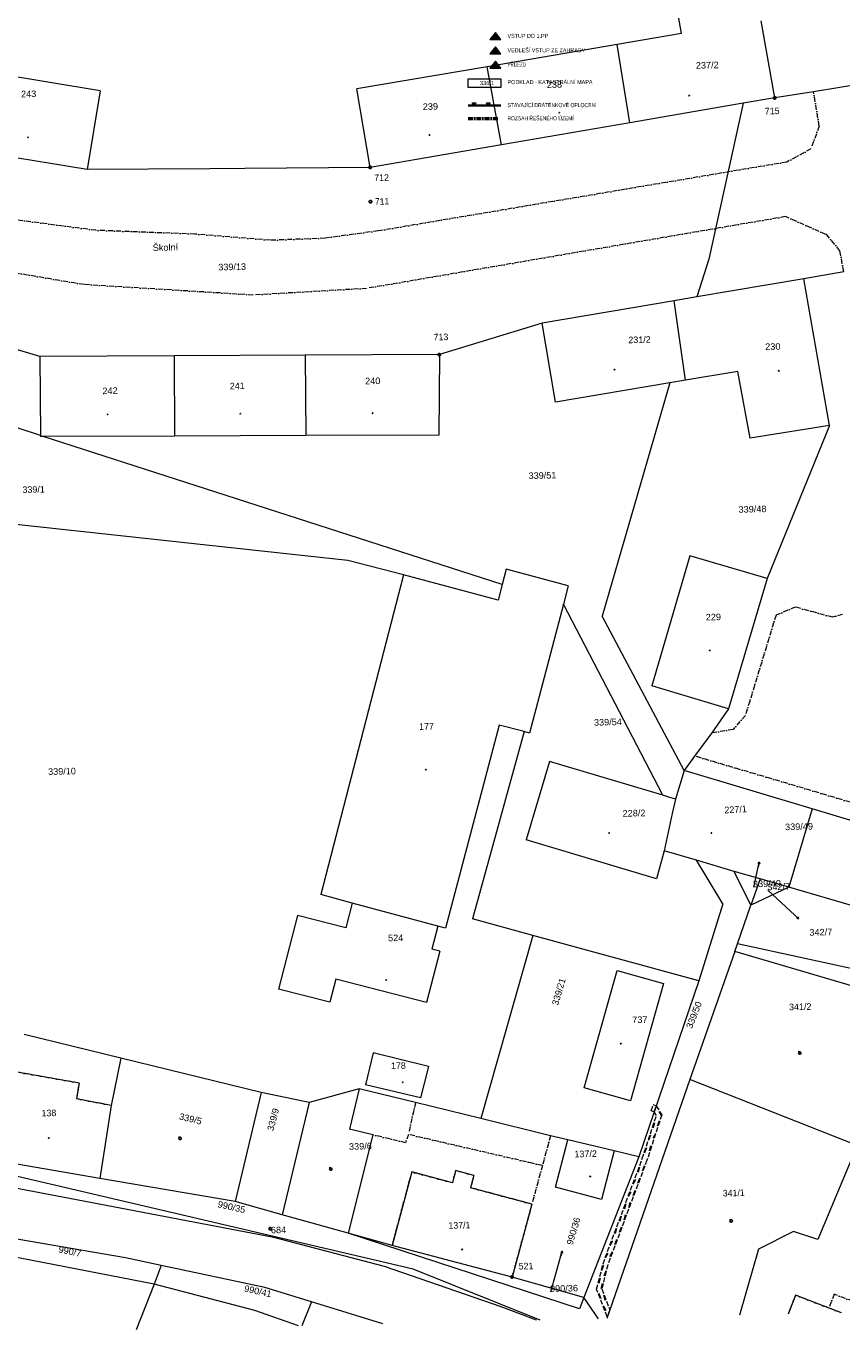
# Model space of a CAD drawing. Header units: millimetres. Extents: x -211955 to 157391, y -241491 to 94551.
# Tile 5 of 18: x -23035 to 76630, y -236809 to -77518. Entities that reach past the tile are written whole.
import ezdxf

# ---------------------------------------------------------------- set-up
doc = ezdxf.new("R2010")
doc.units = ezdxf.units.MM
doc.linetypes.add('Carkovana 2x_1', pattern=[800, 600, -200])
doc.linetypes.add('Cerchovana_1', pattern=[1000, 600, -200, 0, -200])
doc.layers.add('XR$3$LEGENDA KOO SITUACA_1', color=7, linetype='Continuous', lineweight=25)
doc.layers.add('XR$6$KATASTR_1', color=7, linetype='Continuous', lineweight=25)
doc.styles.add('ARIAL', font='ARIAL.TTF')
doc.styles.add('ARIALNARROW', font='ARIALN.TTF')

# ---------------------------------------------------------------- blocks, each defined once
blk = doc.blocks.new('VZOROVÁ ČÁRA_13')
at = {"layer": 'XR$3$LEGENDA KOO SITUACA_1', "color": 7, "linetype": 'Continuous', "lineweight": 35}
for p, q in [((30978, -87208), (34978, -87208)), ((31698, -87208), (31511, -86836)), ((31698, -87208), (31886, -86836)), ((33426, -87208), (33239, -86836)), ((33426, -87208), (33614, -86836)), ((34978, -86858), (34967, -86836))]:
    blk.add_line(p, q, dxfattribs=at)
blk = doc.blocks.new('2$1030')
at = {"layer": 'XR$6$KATASTR_1', "color": 6, "lineweight": 100}
blk.add_line((0, 0), (0, -500), dxfattribs=at)
blk = doc.blocks.new('1$0100')
at = {"layer": 'XR$6$KATASTR_1', "color": 7, "lineweight": 25}
blk.add_line((-50, 0), (50, 0), dxfattribs=at)
blk.add_lwpolyline([(190, 720), (530, 530), (720, 190), (720, -200), (530, -540), (190, -730), (-200, -730), (-540, -540), (-730, -200), (-730, 190), (-540, 530), (-200, 720), (190, 720)], close=True, dxfattribs=at)
blk = doc.blocks.new('3$0400')
at = {"layer": 'XR$6$KATASTR_1', "color": 7, "lineweight": 25}
blk.add_lwpolyline([(0, 0), (-380, 100), (-650, 370), (-750, 740), (-650, 1110), (-380, 1380), (-10, 1480), (360, 1380), (630, 1110), (730, 730), (630, 350), (360, 80), (-20, -20), (980, -20)], dxfattribs=at)
blk = doc.blocks.new('9$5010')
at = {"layer": 'XR$6$KATASTR_1', "color": 7, "lineweight": 25}
blk.add_line((0, 3000), (0, 0), dxfattribs=at)
blk.add_lwpolyline([(-500, 2000), (0, 3000), (500, 2000)], dxfattribs=at)
blk = doc.blocks.new('$280')
at = {"layer": 'XR$6$KATASTR_1', "color": 7, "lineweight": 25}
blk.add_lwpolyline([(0, 170), (100, 150), (150, 60), (170, 0), (150, -90), (70, -160), (0, -170), (-90, -140), (-150, -80), (-170, 0), (-150, 90), (-70, 160), (0, 170)], close=True, dxfattribs=at)

msp = doc.modelspace()

# ---------------------------------------------------------------- hatches: boundary and pattern name
at = {"layer": 'XR$3$LEGENDA KOO SITUACA_1', "linetype": 'Continuous', "lineweight": 25}
for color, points in [(3, [(33602.738, -79156.918), (34978.361, -79156.918), (34290.55, -78284.212)]), (5, [(33602.738, -80909.546), (34978.361, -80909.546), (34290.55, -80036.839)]), (4, [(33602.738, -82662.174), (34978.361, -82662.174), (34290.55, -81789.467)])]:
    msp.add_hatch(color=color, dxfattribs=at).paths.add_polyline_path(points)

# ---------------------------------------------------------------- linework, layer by layer
at = {"layer": 'XR$3$LEGENDA KOO SITUACA_1', "color": 7, "linetype": 'Continuous', "lineweight": 13}
for p, q in [((34290.55, -78284.212), (33602.738, -79156.918)), ((33602.738, -79156.918), (34978.361, -79156.918)), ((34978.361, -79156.918), (34290.55, -78284.212)), ((34290.55, -80036.839), (33602.738, -80909.546)), ((33602.738, -80909.546), (34978.361, -80909.546)), ((34978.361, -80909.546), (34290.55, -80036.839)), ((34290.55, -81789.467), (33602.738, -82662.174)), ((33602.738, -82662.174), (34978.361, -82662.174)), ((34978.361, -82662.174), (34290.55, -81789.467))]:
    msp.add_line(p, q, dxfattribs=at)
at = {"layer": 'XR$3$LEGENDA KOO SITUACA_1', "color": 126, "linetype": 'Continuous', "lineweight": 13}
for p, q in [((30978.361, -83969.176), (34978.361, -83969.176)), ((30978.361, -83969.176), (34978.361, -83969.176)), ((30978.361, -85019.176), (30978.361, -83969.176)), ((30978.361, -85019.176), (30978.361, -83969.176)), ((34978.361, -83969.176), (34978.361, -85019.176)), ((34978.361, -83969.176), (34978.361, -85019.176)), ((34978.361, -85019.176), (30978.361, -85019.176)), ((34978.361, -85019.176), (30978.361, -85019.176))]:
    msp.add_line(p, q, dxfattribs=at)
at = {"layer": 'XR$3$LEGENDA KOO SITUACA_1', "color": 204, "linetype": 'Cerchovana_1', "lineweight": 50}
msp.add_line((30978.361, -88803.75), (34978.361, -88803.75), dxfattribs=at)
at = {"layer": 'XR$6$KATASTR_1', "color": 126, "linetype": 'Continuous', "lineweight": 13}
for p, q in [((57040.657, -78431.8), (55898.951, -71797.608)), ((57040.657, -78431.8), (55898.951, -71797.608)), ((68425.098, -86287.213), (66775.903, -76884.545)), ((68425.098, -86287.213), (66775.903, -76884.545)), ((57040.657, -78431.8), (49171.21, -79783.614)), ((57040.657, -78431.8), (49171.21, -79783.614)), ((49171.21, -79783.614), (33312.838, -82510.155)), ((49171.21, -79783.614), (33312.838, -82510.155)), ((50703.847, -89329.159), (49171.21, -79783.614)), ((50703.847, -89329.159), (49171.21, -79783.614)), ((50703.847, -89329.159), (49171.21, -79783.614)), ((-13990.584, -85411.608), (-30180.245, -82744.612)), ((-13990.584, -85411.608), (-30180.245, -82744.612)), ((33312.838, -82510.155), (17383.27, -85188.414)), ((33312.838, -82510.155), (17383.27, -85188.414)), ((35044.685, -92020.844), (33312.838, -82510.155)), ((35044.685, -92020.844), (33312.838, -82510.155)), ((35044.685, -92020.844), (33312.838, -82510.155)), ((-13990.584, -85411.608), (-15586.778, -95043.283)), ((-13990.584, -85411.608), (-15586.778, -95043.283)), ((18997.099, -94781.998), (17383.27, -85188.414)), ((18997.099, -94781.998), (17383.27, -85188.414)), ((73178.12, -85531.378), (68425.098, -86287.213)), ((79106.9, -84586.889), (73178.12, -85531.378)), ((64550.114, -86951.663), (50703.847, -89329.159)), ((64550.114, -86951.663), (50703.847, -89329.159)), ((64550.114, -86951.663), (60372.421, -106008.919)), ((68425.098, -86287.213), (64550.114, -86951.663)), ((68425.098, -86287.213), (64550.114, -86951.663)), ((50703.847, -89329.159), (35044.685, -92020.844)), ((50703.847, -89329.159), (35044.685, -92020.844)), ((35044.685, -92020.844), (18997.099, -94781.998)), ((35044.685, -92020.844), (18997.099, -94781.998)), ((-15586.778, -95043.283), (-31655.502, -92413.356)), ((-15586.778, -95043.283), (-31655.502, -92413.356)), ((-604.886, -94938.837), (-15586.778, -95043.283)), ((3695.545, -94904.225), (-604.886, -94938.837)), ((18997.099, -94781.998), (3695.545, -94904.225)), ((60372.421, -106008.919), (58913.801, -110605.758)), ((76844.504, -107538.709), (71993.458, -108376.953)), ((71993.458, -108376.953), (58913.801, -110605.758)), ((71993.458, -108376.953), (58913.801, -110605.758)), ((75120.732, -126316.193), (71993.458, -108376.953)), ((75120.732, -126316.193), (71993.458, -108376.953)), ((56154.35, -111073.016), (40006.307, -113816.608)), ((56154.35, -111073.016), (40006.307, -113816.608)), ((58913.801, -110605.758), (56154.35, -111073.016)), ((58913.801, -110605.758), (56154.35, -111073.016)), ((56953.773, -116795.264), (56154.35, -111073.016)), ((56953.773, -116795.264), (56154.35, -111073.016)), ((56953.773, -116795.264), (56154.35, -111073.016)), ((-21362.514, -117900.533), (-36881.035, -113216.615)), ((40006.307, -113816.608), (27455.909, -117653.015)), ((41621.109, -123450.18), (40006.307, -113816.608)), ((41621.109, -123450.18), (40006.307, -113816.608)), ((-4939.588, -117821.043), (-21362.514, -117900.533)), ((-4939.588, -117821.043), (-21362.514, -117900.533)), ((11042.981, -117732.262), (-4939.588, -117821.043)), ((11042.981, -117732.262), (-4939.588, -117821.043)), ((-4939.588, -117821.043), (-4901.643, -127603.014)), ((-4939.588, -117821.043), (-4901.643, -127603.014)), ((-4939.588, -117821.043), (-4901.643, -127603.014)), ((27455.909, -117653.015), (11042.981, -117732.262)), ((27455.909, -117653.015), (11042.981, -117732.262)), ((11042.981, -117732.262), (11121.887, -127553.248)), ((11042.981, -117732.262), (11121.887, -127553.248)), ((11042.981, -117732.262), (11121.887, -127553.248)), ((27455.909, -117653.015), (27385.59, -127507.641)), ((27455.909, -117653.015), (27385.59, -127507.641)), ((57510.932, -120782.892), (56953.773, -116795.264)), ((57510.932, -120782.892), (56953.773, -116795.264)), ((57510.932, -120782.892), (56953.773, -116795.264)), ((-21362.514, -117900.533), (-21288.229, -127531.576)), ((-21362.514, -117900.533), (-21288.229, -127531.576)), ((57510.932, -120782.892), (55588.313, -121109.754)), ((57510.932, -120782.892), (55588.313, -121109.754)), ((63916.652, -119706.763), (57510.932, -120782.892)), ((63916.652, -119706.763), (57510.932, -120782.892)), ((65405.481, -127862.962), (63916.652, -119706.763)), ((65405.481, -127862.962), (63916.652, -119706.763)), ((-21288.229, -127531.576), (-38246.276, -122062.44)), ((55588.313, -121109.754), (41621.109, -123450.18)), ((55588.313, -121109.754), (41621.109, -123450.18)), ((55588.313, -121109.754), (47329.322, -149619.078)), ((75120.732, -126316.193), (65405.481, -127862.962)), ((75120.732, -126316.193), (65405.481, -127862.962)), ((75120.732, -126316.193), (67493.111, -145007.255)), ((-21288.229, -127531.576), (-21285.554, -127641.543)), ((-21288.229, -127531.576), (-21285.554, -127641.543)), ((-20945.411, -127643.27), (-21285.554, -127641.543)), ((-20945.411, -127643.27), (-21285.554, -127641.543)), ((-4901.643, -127603.014), (-20945.411, -127643.27)), ((-4901.643, -127603.014), (-20945.411, -127643.27)), ((35140.983, -145724.391), (-20945.411, -127643.27)), ((11121.887, -127553.248), (-4901.643, -127603.014)), ((11121.887, -127553.248), (-4901.643, -127603.014)), ((27385.59, -127507.641), (11121.887, -127553.248)), ((27385.59, -127507.641), (11121.887, -127553.248)), ((16274.815, -142822.428), (-43741.584, -136300.319)), ((23078.786, -144547.44), (16274.815, -142822.428)), ((58063.153, -142245.81), (53418.226, -158133.492)), ((58063.153, -142245.81), (53418.226, -158133.492)), ((67493.111, -145007.255), (58063.153, -142245.81)), ((67493.111, -145007.255), (58063.153, -142245.81)), ((23078.786, -144547.44), (12976.058, -183614.735)), ((23078.786, -144547.44), (12976.058, -183614.735)), ((34628.093, -147667.441), (23078.786, -144547.44)), ((34628.093, -147667.441), (23078.786, -144547.44)), ((35626.314, -143882.041), (35140.983, -145724.391)), ((35626.314, -143882.041), (35140.983, -145724.391)), ((43197.358, -145888.479), (35626.314, -143882.041)), ((43197.358, -145888.479), (35626.314, -143882.041)), ((35140.983, -145724.391), (34628.093, -147667.441)), ((35140.983, -145724.391), (34628.093, -147667.441)), ((43197.358, -145888.479), (42611.789, -148133.386)), ((43197.358, -145888.479), (42611.789, -148133.386)), ((67493.111, -145007.255), (62768.938, -160926.875)), ((67493.111, -145007.255), (62768.938, -160926.875)), ((42611.789, -148133.386), (38463.795, -163888.942)), ((42611.789, -148133.386), (38463.795, -163888.942)), ((54733.384, -171485.453), (42611.789, -148133.386)), ((57340.35, -168451.144), (47329.322, -149619.078)), ((62768.938, -160926.875), (53418.226, -158133.492)), ((62768.938, -160926.875), (53418.226, -158133.492)), ((62768.938, -160926.875), (60719.86, -163867.586)), ((34758.858, -162908.77), (28220.549, -187725.148)), ((34758.858, -162908.77), (28220.549, -187725.148)), ((37819.363, -163714.566), (31493.79, -186585.194)), ((37819.363, -163714.566), (34758.858, -162908.77)), ((37819.363, -163714.566), (34758.858, -162908.77)), ((38463.795, -163888.942), (37819.363, -163714.566)), ((38463.795, -163888.942), (37819.363, -163714.566)), ((60719.86, -163867.586), (58638.116, -166699.059)), ((58638.116, -166699.059), (57340.35, -168451.144)), ((40889.209, -167370.977), (38061.189, -176942.597)), ((40889.209, -167370.977), (38061.189, -176942.597)), ((54733.384, -171485.453), (40889.209, -167370.977)), ((54733.384, -171485.453), (40889.209, -167370.977)), ((57340.35, -168451.144), (56285.09, -171947.847)), ((57340.35, -168451.144), (56285.09, -171947.847)), ((72989.319, -173151.894), (57340.35, -168451.144)), ((72989.319, -173151.894), (57340.35, -168451.144)), ((55599.94, -171744.452), (54733.384, -171485.453)), ((55599.94, -171744.452), (54733.384, -171485.453)), ((56285.09, -171947.847), (55599.94, -171744.452)), ((56285.09, -171947.847), (55599.94, -171744.452)), ((56285.09, -171947.847), (55898.27, -173727.782)), ((56285.09, -171947.847), (55898.27, -173727.782)), ((56285.09, -171947.847), (55898.27, -173727.782)), ((72989.319, -173151.894), (70141.306, -182724.001)), ((72989.319, -173151.894), (70141.306, -182724.001)), ((72989.319, -173151.894), (70141.306, -182724.001)), ((83166.599, -176205.249), (72989.319, -173151.894)), ((83166.599, -176205.249), (72989.319, -173151.894)), ((55898.27, -173727.782), (54898.785, -178283.441)), ((55898.27, -173727.782), (54898.785, -178283.441)), ((55898.27, -173727.782), (54898.785, -178283.441)), ((53971.785, -181707.002), (38061.189, -176942.597)), ((53971.785, -181707.002), (38061.189, -176942.597)), ((54898.785, -178283.441), (53971.785, -181707.002)), ((54898.785, -178283.441), (53971.785, -181707.002)), ((58858.027, -179437.479), (54898.785, -178283.441)), ((58858.027, -179437.479), (54898.785, -178283.441)), ((62088.458, -184760.478), (58858.027, -179437.479)), ((63482.182, -180785.402), (58858.027, -179437.479)), ((63482.182, -180785.402), (58858.027, -179437.479)), ((65522.794, -184896.983), (63482.182, -180785.402)), ((66635.579, -181708.972), (63482.182, -180785.402)), ((66635.579, -181708.972), (63482.182, -180785.402)), ((65869.893, -182717.895), (66410.366, -180264.023)), ((66635.579, -181708.972), (65522.794, -184896.983)), ((70141.306, -182724.001), (65522.794, -184896.983)), ((70141.306, -182724.001), (66635.579, -181708.972)), ((70141.306, -182724.001), (66635.579, -181708.972)), ((67599.357, -183085.937), (70885.027, -186156.926)), ((85716.161, -187256.503), (70141.306, -182724.001)), ((85716.161, -187256.503), (70141.306, -182724.001)), ((16792.423, -184652.213), (12976.058, -183614.735)), ((16792.423, -184652.213), (12976.058, -183614.735)), ((16792.423, -184652.213), (16015.889, -187681.998)), ((16792.423, -184652.213), (16015.889, -187681.998)), ((27254.023, -187468.582), (16792.423, -184652.213)), ((27254.023, -187468.582), (16792.423, -184652.213)), ((27254.023, -187468.582), (16792.423, -184652.213)), ((62088.458, -184760.478), (59146.579, -194174.821)), ((10117.245, -186165.026), (7805.448, -195163.92)), ((10117.245, -186165.026), (7805.448, -195163.92)), ((16015.889, -187681.998), (10117.245, -186165.026)), ((16015.889, -187681.998), (10117.245, -186165.026)), ((63867.639, -189638.645), (65522.794, -184896.983)), ((27254.023, -187468.582), (26532.119, -190276.972)), ((27254.023, -187468.582), (26532.119, -190276.972)), ((28220.549, -187725.148), (27254.023, -187468.582)), ((28220.549, -187725.148), (27254.023, -187468.582)), ((38875.133, -188606.25), (31493.79, -186585.194)), ((38875.133, -188606.25), (32517.647, -210987.509)), ((59146.579, -194174.821), (38875.133, -188606.25)), ((27498.403, -190523.541), (25880.95, -196814.745)), ((27498.403, -190523.541), (25880.95, -196814.745)), ((27498.403, -190523.541), (26532.119, -190276.972)), ((27498.403, -190523.541), (26532.119, -190276.972)), ((63530.61, -190587.124), (58069.599, -206234.585)), ((63530.61, -190587.124), (63867.639, -189638.645)), ((104636.936, -202680.844), (63530.61, -190587.124)), ((105418.894, -198640.628), (63867.639, -189638.645)), ((14798.56, -193973.469), (14076.657, -196781.86)), ((14798.56, -193973.469), (14076.657, -196781.86)), ((25880.95, -196814.745), (14798.56, -193973.469)), ((25880.95, -196814.745), (14798.56, -193973.469)), ((59146.579, -194174.821), (51826.994, -215659.217)), ((14076.657, -196781.86), (7805.448, -195163.92)), ((14076.657, -196781.86), (7805.448, -195163.92)), ((-11444.938, -203604.658), (-23278.808, -200711.645)), ((-11444.938, -203604.658), (-12654.92, -209375.797)), ((5701.91, -207788.821), (-11444.938, -203604.658)), ((19368.133, -202944.975), (18432.813, -206848.88)), ((19368.133, -202944.975), (18432.813, -206848.88)), ((26110.906, -204621.462), (19368.133, -202944.975)), ((26110.906, -204621.462), (19368.133, -202944.975)), ((-16562.377, -206650.034), (-24569.18, -205234.37)), ((26110.906, -204621.462), (25153.89, -208455.874)), ((26110.906, -204621.462), (25153.89, -208455.874)), ((-16562.377, -206650.034), (-16875.569, -208578.222)), ((25153.89, -208455.874), (18432.813, -206848.88)), ((25153.89, -208455.874), (18432.813, -206848.88)), ((58069.599, -206234.585), (47896.259, -235410.671)), ((78490.854, -214260.239), (58069.599, -206234.585)), ((-12654.92, -209375.797), (-16875.569, -208578.222)), ((5701.91, -207788.821), (2514.751, -221100.283)), ((11544.001, -209037.089), (5701.91, -207788.821)), ((17664.963, -207357.708), (11544.001, -209037.089)), ((17664.963, -207357.708), (16474.05, -212268.128)), ((24537.698, -209031.032), (17664.963, -207357.708)), ((-12654.92, -209375.797), (-14028.212, -218301.841)), ((-12654.92, -209375.797), (-14028.212, -218301.841)), ((11544.001, -209037.089), (8256.604, -222751.108)), ((32517.647, -210987.509), (24537.698, -209031.032)), ((41041.086, -213080.807), (32517.647, -210987.509)), ((24232.435, -229374.476), (-43905.137, -213447.122)), ((19331.939, -212968.821), (16323.34, -224985.556)), ((19331.939, -212968.821), (16474.05, -212268.128)), ((43133.849, -213580.051), (41041.086, -213080.807)), ((48818.662, -214942.178), (43133.849, -213580.051)), ((48818.662, -214942.178), (43133.849, -213580.051)), ((51826.994, -215659.217), (48818.662, -214942.178)), ((78490.854, -214260.239), (73699.644, -225780.187)), ((-14028.212, -218301.841), (-26584.35, -216146.615)), ((-14028.212, -218301.841), (-26584.35, -216146.615)), ((51826.994, -215659.217), (45092.612, -232828.102)), ((7233.816, -225526.807), (-35747.794, -217349.86)), ((24073.918, -217514.823), (21671.174, -226475.918)), ((29037.728, -218844.478), (24073.918, -217514.823)), ((29441.356, -217344.217), (29037.728, -218844.478)), ((31656.272, -217930.515), (29441.356, -217344.217)), ((31656.272, -217930.515), (31262.642, -219430.534)), ((2514.751, -221100.283), (-14028.212, -218301.841)), ((38763.706, -221438.674), (31262.642, -219430.534)), ((8256.604, -222751.108), (2514.751, -221100.283)), ((-10900.938, -228018.649), (-42302.74, -222570.845)), ((16323.34, -224985.556), (8256.604, -222751.108)), ((38763.706, -221438.674), (36329.755, -230350.514)), ((-7382.418, -231204.008), (-35483.006, -225765.909)), ((20763.729, -229058.755), (7233.816, -225526.807)), ((44557.077, -234251.549), (16323.34, -224985.556)), ((21671.174, -226475.918), (16323.34, -224985.556)), ((70734.245, -224772.019), (66455.632, -226936.731)), ((73699.644, -225780.187), (70734.245, -224772.019)), ((22295.369, -226640.784), (21671.174, -226475.918)), ((22295.369, -226640.784), (21671.174, -226475.918)), ((36329.755, -230350.514), (22295.369, -226640.784)), ((36329.755, -230350.514), (22295.369, -226640.784)), ((41075.309, -232165.621), (42308.862, -227774.317)), ((66455.632, -226936.731), (64131.454, -235015.654)), ((-6517.175, -228942.293), (-10900.938, -228018.649)), ((-6517.175, -228942.293), (-7382.418, -231204.008)), ((6121.591, -231615.662), (-6517.175, -228942.293)), ((34987.744, -233984.231), (20763.729, -229058.755)), ((39778.661, -235608.179), (24232.435, -229374.476)), ((45092.612, -232828.102), (36329.755, -230350.514)), ((-7382.418, -231204.008), (-9576.732, -236809.04)), ((4929.583, -234425.488), (-7382.418, -231204.008)), ((11816.134, -233377.671), (6121.591, -231615.662)), ((11816.134, -233377.671), (10637.286, -236317.215)), ((20544.354, -236076.167), (11816.134, -233377.671)), ((39328.795, -235619.125), (34987.744, -233984.231)), ((45092.612, -232828.102), (44557.077, -234251.549)), ((46886.558, -235435.238), (45092.612, -232828.102)), ((70963.958, -232568.738), (70059.7, -234871.414)), ((75053.38, -234139.733), (70963.958, -232568.738)), ((76587.768, -234712.58), (75053.38, -234139.733)), ((10237.404, -236326.944), (4929.583, -234425.488))]:
    msp.add_line(p, q, dxfattribs=at)
at = {"layer": 'XR$6$KATASTR_1', "color": 126, "linetype": 'Cerchovana_1', "lineweight": 13}
for p, q in [((73850.597, -89736.265), (73178.12, -85531.378)), ((73850.597, -89736.265), (72838.293, -92531.715)), ((72838.293, -92531.715), (69896.147, -94123.75)), ((69896.147, -94123.75), (19996.098, -102539.994)), ((-15945.066, -109096.156), (-66376.15, -100620.319)), ((-14505.833, -102469.188), (-24199.46, -101204.598)), ((69728.241, -100789.806), (18566.594, -109566.844)), ((74773.682, -103007.739), (69728.241, -100789.806)), ((-2420.918, -102935.376), (-14505.833, -102469.188)), ((6830.189, -103690.578), (-2420.918, -102935.376)), ((13485.786, -103428.612), (6830.189, -103690.578)), ((19996.098, -102539.994), (13485.786, -103428.612)), ((76391.621, -104958.962), (74773.682, -103007.739)), ((76844.504, -107538.709), (76391.621, -104958.962)), ((4692.135, -110374.561), (-15945.066, -109096.156)), ((18566.594, -109566.844), (4692.135, -110374.561)), ((68582.278, -149482.087), (64839.006, -161726.76)), ((70949.193, -148504.225), (68582.278, -149482.087)), ((75480.455, -149734.372), (70949.193, -148504.225)), ((76672.317, -149385.278), (75480.455, -149734.372)), ((64839.006, -161726.76), (63330.329, -163443.964)), ((63330.329, -163443.964), (60719.86, -163867.586)), ((78638.158, -172624.338), (58638.116, -166699.059)), ((-16562.377, -206650.034), (-24569.18, -205234.37)), ((-16562.377, -206650.034), (-16875.569, -208578.222)), ((-12654.92, -209375.797), (-16875.569, -208578.222)), ((24537.698, -209031.032), (23672.358, -212933.235)), ((23327.034, -213951.936), (19331.939, -212968.821)), ((23672.358, -212933.235), (23327.034, -213951.936)), ((40039.46, -216726.249), (23672.358, -212933.235)), ((41041.086, -213080.807), (40039.46, -216726.249)), ((24073.918, -217514.823), (21671.174, -226475.918)), ((29037.728, -218844.478), (24073.918, -217514.823)), ((29441.356, -217344.217), (29037.728, -218844.478)), ((31656.272, -217930.515), (29441.356, -217344.217)), ((31656.272, -217930.515), (31262.642, -219430.534)), ((40039.46, -216726.249), (38763.706, -221438.674)), ((38763.706, -221438.674), (31262.642, -219430.534)), ((38763.706, -221438.674), (36329.755, -230350.514)), ((75672.564, -232454.173), (75053.38, -234139.733)), ((80800.195, -234350.011), (75672.564, -232454.173)), ((70963.958, -232568.738), (70059.7, -234871.414)), ((75053.38, -234139.733), (70963.958, -232568.738)), ((76587.768, -234712.58), (75053.38, -234139.733))]:
    msp.add_line(p, q, dxfattribs=at)
at = {"layer": 'XR$6$KATASTR_1', "color": 126, "linetype": 'Carkovana 2x_1', "lineweight": 13}
for p, q in [((53310.545, -210031.466), (53581.973, -209264.637)), ((53703.835, -210161.939), (53310.545, -210031.466)), ((53581.973, -209264.637), (53955.755, -209415.59)), ((53703.835, -210161.939), (53955.755, -209415.59)), ((53955.755, -209415.59), (53703.835, -210161.939)), ((53964.706, -210605.725), (53703.835, -210161.939)), ((53955.755, -209415.59), (54613.541, -210549.926)), ((52242.467, -215879.176), (53964.706, -210605.725)), ((54613.541, -210549.926), (52817.163, -216065.252)), ((47443.376, -228719.707), (52242.467, -215879.176)), ((52817.163, -216065.252), (48026.853, -228855.555)), ((46668.788, -231829.468), (47443.376, -228719.707)), ((48026.853, -228855.555), (47298.358, -231804.147)), ((47961.374, -235209.027), (46668.788, -231829.468)), ((47298.358, -231804.147), (48270.114, -234331.258)), ((48270.114, -234331.258), (47961.374, -235209.027))]:
    msp.add_line(p, q, dxfattribs=at)
at = {"layer": 'XR$6$KATASTR_1', "color": 126, "linetype": 'Continuous', "lineweight": 13}
msp.add_lwpolyline([(49182.545, -192896.805), (54822.725, -194480.083), (50799.901, -208802.171), (45159.964, -207228.889), (49182.545, -192896.805)], close=True, dxfattribs=at)
msp.add_lwpolyline([(49182.545, -192896.805), (54822.725, -194480.083), (50799.901, -208802.171), (45159.964, -207228.889), (49182.545, -192896.805)], close=True, dxfattribs=at)
msp.add_lwpolyline([(48818.662, -214942.178), (47272.429, -220871.543), (41634.438, -219378.238), (43133.849, -213580.051)], dxfattribs=at)
msp.add_lwpolyline([(48818.662, -214942.178), (47272.429, -220871.543), (41634.438, -219378.238), (43133.849, -213580.051)], dxfattribs=at)

# ---------------------------------------------------------------- block references
at = {"layer": 'XR$3$LEGENDA KOO SITUACA_1', "color": 7, "linetype": 'Continuous', "lineweight": 35}
msp.add_blockref('VZOROVÁ ČÁRA_13', (0, 0), dxfattribs=at)
at = {"layer": 'XR$6$KATASTR_1', "color": 7, "linetype": 'Continuous', "lineweight": 25, "xscale": 0.2, "yscale": 0.2}
for name, p, rotation in [('$280', (57965.542, -86021.549), 181.3937829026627), ('1$0100', (68425.098, -86287.213), 181.3937829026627), ('$280', (42091.845, -88118.277), 181.3937829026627), ('$280', (26242.984, -90824.58), 181.3937829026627), ('$280', (-22794.645, -91107.441), 181.3937829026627), ('1$0100', (18997.099, -94781.998), 181.3937829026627), ('1$0100', (19039.276, -98982.215), 181.3937829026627), ('1$0100', (27455.909, -117653.015), 181.3937829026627), ('$280', (48856.753, -119483.009), 181.3937829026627), ('$280', (68916.632, -119645.126), 181.3937829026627), ('$280', (-13068.569, -124950.88), 181.3937829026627), ('$280', (3134.421, -124876.741), 181.3937829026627), ('$280', (19297.667, -124813.572), 181.3937829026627), ('$280', (60484.675, -153790.325), 181.3937829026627), ('$280', (25809, -168368.079), 181.3937829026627), ('$280', (48183.838, -176106.129), 181.3937829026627), ('$280', (60687.437, -176101.994), 181.3937829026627), ('9$5010', (66410.366, -180264.023), 347.6121059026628), ('9$5010', (70885.027, -186156.926), 226.9448439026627), ('$280', (20942.582, -194064.051), 181.3937829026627), ('$280', (49629.931, -201828.565), 181.3937829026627), ('3$0400', (71470.693, -202827.613), 181.3937829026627), ('$280', (22986.599, -206538.023), 181.3937829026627), ('$280', (-20260.212, -213361.965), 181.3937829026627), ('3$0400', (-4227.901, -213261.97), 181.3937829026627), ('3$0400', (14178.841, -217015.36), 181.3937829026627), ('$280', (45883.497, -218054.493), 181.3937829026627), ('1$0100', (6787.671, -224457.343), 181.3937829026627), ('3$0400', (63097.332, -223347.355), 181.3937829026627), ('$280', (30235.914, -226977.741), 181.3937829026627), ('9$5010', (42308.862, -227774.317), 344.2956529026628), ('1$0100', (36329.755, -230350.514), 181.3937829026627)]:
    msp.add_blockref(name, p, dxfattribs=dict(at, rotation=rotation))
at = {"layer": 'XR$6$KATASTR_1', "color": 6, "linetype": 'Continuous', "lineweight": 100}
for p, xscale, yscale, rotation in [((53573.533, -211795.591), 0.3, 0.3, 71.91364690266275), ((54268.947, -211598.618), 0.3, 0.3, 251.9592269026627), ((54508.949, -210362.415), 0.3, 0.3, 300.1088639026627), ((53080.175, -213308.039), 0.3, 0.3, 71.91364690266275), ((53775.833, -213121.063), 0.3, 0.3, 251.9592269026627), ((52587.061, -214830.484), 0.3, 0.3, 71.91364690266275), ((53282.475, -214633.511), 0.3, 0.3, 251.9592269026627), ((51754.485, -217201.437), 0.2999999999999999, 0.2999999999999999, 69.50698890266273), ((52432.094, -217094.923), 0.3, 0.3, 249.4677309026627), ((51190.661, -218695.593), 0.2999999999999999, 0.2999999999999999, 69.50698890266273), ((51868.271, -218589.08), 0.3, 0.3, 249.4677309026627), ((50627.081, -220199.746), 0.2999999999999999, 0.2999999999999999, 69.50698890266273), ((51304.691, -220093.233), 0.3, 0.3, 249.4677309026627), ((50073.255, -221693.66), 0.2999999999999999, 0.2999999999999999, 69.50698890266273), ((50750.864, -221587.146), 0.3, 0.3, 249.4677309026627), ((49623.461, -224585.456), 0.3, 0.3, 249.4677309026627), ((49509.674, -223197.813), 0.2999999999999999, 0.2999999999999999, 69.50698890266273), ((50187.284, -223091.299), 0.3, 0.3, 249.4677309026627), ((48392.025, -226185.882), 0.2999999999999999, 0.2999999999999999, 69.50698890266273), ((49059.881, -226089.609), 0.3, 0.3, 249.4677309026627), ((48945.851, -224691.969), 0.2999999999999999, 0.2999999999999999, 69.50698890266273), ((47828.445, -227690.036), 0.2999999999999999, 0.2999999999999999, 69.50698890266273), ((48506.054, -227583.522), 0.3, 0.3, 249.4677309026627), ((47325.333, -229212.724), 0.3, 0.3, 76.01320890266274), ((46932.919, -230762.727), 0.3, 0.3, 76.01320890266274), ((47762.722, -229922.295), 0.3, 0.3, 256.1221179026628), ((47380.305, -231472.055), 0.3, 0.3, 256.1221179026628), ((46999.858, -232691.67), 0.3, 0.3, 110.9304469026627), ((47693.545, -232834.839), 0.2999999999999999, 0.2999999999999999, 291.0333729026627), ((47566.186, -234178.335), 0.3, 0.3, 110.9304469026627)]:
    msp.add_blockref('2$1030', p, dxfattribs=dict(at, xscale=xscale, yscale=yscale, rotation=rotation))

# ---------------------------------------------------------------- texts
at = {"layer": 'XR$3$LEGENDA KOO SITUACA_1', "color": 7, "linetype": 'Continuous', "lineweight": 25, "char_height": 500, "attachment_point": 7, "style": 'ARIALNARROW'}
for s, insert, width in [('\\W0.92;VSTUP DO 1.PP', (35779.024, -78973.585), 4257.26974), ('\\W0.92;VEDLEŠÍ VSTUP ZE ZAHRADY', (35779.024, -80726.213), 7815.76648), ('\\W0.76;PŘÍJEZD', (35779.024, -82478.84), 2017.54951), ('\\W0.93;PODKLAD - KATASTRÁLNÍ MAPA', (35779.024, -84619.176), 8566.14837), ('\\W0.86;STÁVAJÍCÍ DRÁTĚNKOVÉ OPLOCENÍ', (35779.024, -87430.633), 8894.29715), ('\\W0.84;ROZSAH ŘEŠENÉHO ÚZEMÍ', (35779.024, -89033.75), 6703.98606)]:
    msp.add_mtext(s, dxfattribs=dict(at, insert=insert, width=width))
at = {"layer": 'XR$3$LEGENDA KOO SITUACA_1', "color": 126, "linetype": 'Continuous', "lineweight": 25, "insert": (33271.546, -84477.509), "char_height": 500, "width": 1602.90923, "attachment_point": 5, "style": 'ARIAL'}
msp.add_mtext('\\W0.78;336/1', dxfattribs=at)
at = {"layer": 'XR$6$KATASTR_1', "color": 126, "linetype": 'Continuous', "lineweight": 35, "char_height": 800, "style": 'ARIAL'}
for s, insert, width, attachment_point, rotation in [('\\W1.00;237/2', (58789.794, -82737.862), 3214.43589, 7, 1.3937829), ('\\W1.00;238', (41517.498, -85068.678), 2281.19505, 8, 1.3937829), ('\\W1.00;243', (-22713.468, -86221.354), 2281.19505, 8, 1.3937829), ('\\W1.00;239', (26368.429, -87757.955), 2281.19505, 8, 1.3937829), ('\\W0.97;715', (69010.144, -87870.784), 2268.42975, 6, 1.3937829), ('\\W0.97;712', (21294.096, -96013.824), 2268.42975, 6, 1.3937829), ('\\W0.94;711', (21324.403, -98903.942), 2256.45174, 6, 1.3937829), ('\\W1.00;Školní', (-7553.022, -105008.154), 3520.61633, 7, 1.3937829), ('\\W0.99;339/13', (457.138, -107384.02), 3834.49541, 7, 1.3937829), ('\\W0.97;713', (28549.807, -115483.099), 2268.42975, 6, 1.3937829), ('\\W0.98;231/2', (50543.183, -116278.374), 3205.81845, 7, 1.3937829), ('\\W1.00;230', (68194.007, -117079.277), 2281.19505, 8, 1.3937829), ('\\W1.00;240', (19321.707, -121279.275), 2281.19505, 8, 1.3937829), ('\\W1.00;242', (-12768.82, -122470.188), 2281.19505, 8, 1.3937829), ('\\W0.97;241', (2771.471, -121882.017), 2268.42975, 8, 1.3937829), ('\\W0.99;339/51', (38368.254, -132869.422), 3834.49541, 7, 1.3937829), ('\\W0.98;339/1', (-23473.695, -134574.151), 3205.81845, 7, 1.3937829), ('\\W1.00;339/48', (64005.995, -136987.035), 3841.58767, 7, 1.3937829), ('\\W1.00;229', (60935.668, -150125.604), 2281.19505, 8, 1.3937829), ('\\W1.00;339/54', (46343.607, -163004.348), 3841.58767, 7, 1.3937829), ('\\W0.97;177', (25890.176, -163481.992), 2268.42975, 8, 1.3937829), ('\\W0.99;339/10', (-18639.346, -168976.741), 3834.49541, 8, 1.3937829), ('\\W1.00;228/2', (49839.961, -174122.593), 3214.43589, 7, 1.3937829), ('\\W0.98;227/1', (62294.155, -173712.036), 3205.81845, 7, 3.1697829), ('\\W1.00;339/49', (69691.028, -175770.229), 3841.58767, 7, 1.3937829), ('\\W1.00;339/49', (65772.082, -182738.947), 3841.58767, 7, 1.3937829), ('\\W1.00;342/7', (67518.887, -183106.567), 3214.43589, 7, 1.3937829), ('\\W1.00;342/7', (75442.07, -187783.897), 3214.43589, 3, 1.3937829), ('\\W1.00;524', (21191.49, -189343.933), 2281.19505, 7, 1.3937829), ('\\W0.99;339/21', (41963.492, -197222.493), 3834.49541, 7, 73.8157829), ('\\W1.00;339/50', (58319.982, -200071.186), 3841.58767, 7, 68.7737829), ('\\W0.98;341/2', (71547.005, -197741.585), 3205.81845, 8, 1.3937829), ('\\W1.00;737', (51023.488, -199341.266), 2281.19505, 7, 1.3937829), ('\\W0.97;178', (21551.432, -204959.798), 2268.42975, 7, 1.3937829), ('\\W0.97;138', (-20234.518, -210717.891), 2268.42975, 8, 1.3937829), ('\\W1.00;339/9', (7180.642, -212564.352), 3214.43589, 7, 75.2477829), ('\\W1.00;339/5', (-3044.932, -211419.058), 3214.43589, 8, 346.3147829), ('\\W1.00;339/6', (16419.925, -214817.532), 3214.43589, 7, 1.3937829), ('\\W0.98;137/2', (45336.173, -215704.444), 3205.81845, 8, 1.3937829), ('\\W0.96;341/1', (63427.826, -220485.803), 3197.56351, 8, 1.3937829), ('\\W1.00;990/35', (313.106, -221828.169), 3841.58767, 7, 347.7467829), ('\\W1.00;684', (8737.52, -224577.284), 2281.19505, 6, 1.3937829), ('\\W0.96;137/1', (29913.9, -224432.153), 3197.56351, 8, 1.3937829), ('\\W1.00;990/36', (43928.485, -222981.648), 3841.58767, 3, 73.5867829), ('\\W1.00;990/7', (-19121.614, -227355.994), 3214.43589, 7, 349.1217829), ('\\W0.97;521', (38943.884, -228993.86), 2268.42975, 6, 1.3937829), ('\\W0.99;990/41', (3544.461, -232122.617), 3834.49541, 7, 347.7467829), ('\\W1.00;990/36', (40977.498, -232186.673), 3841.58767, 7, 1.3937829)]:
    msp.add_mtext(s, dxfattribs=dict(at, insert=insert, width=width, attachment_point=attachment_point, rotation=rotation))

doc.saveas('drawing.dxf')
